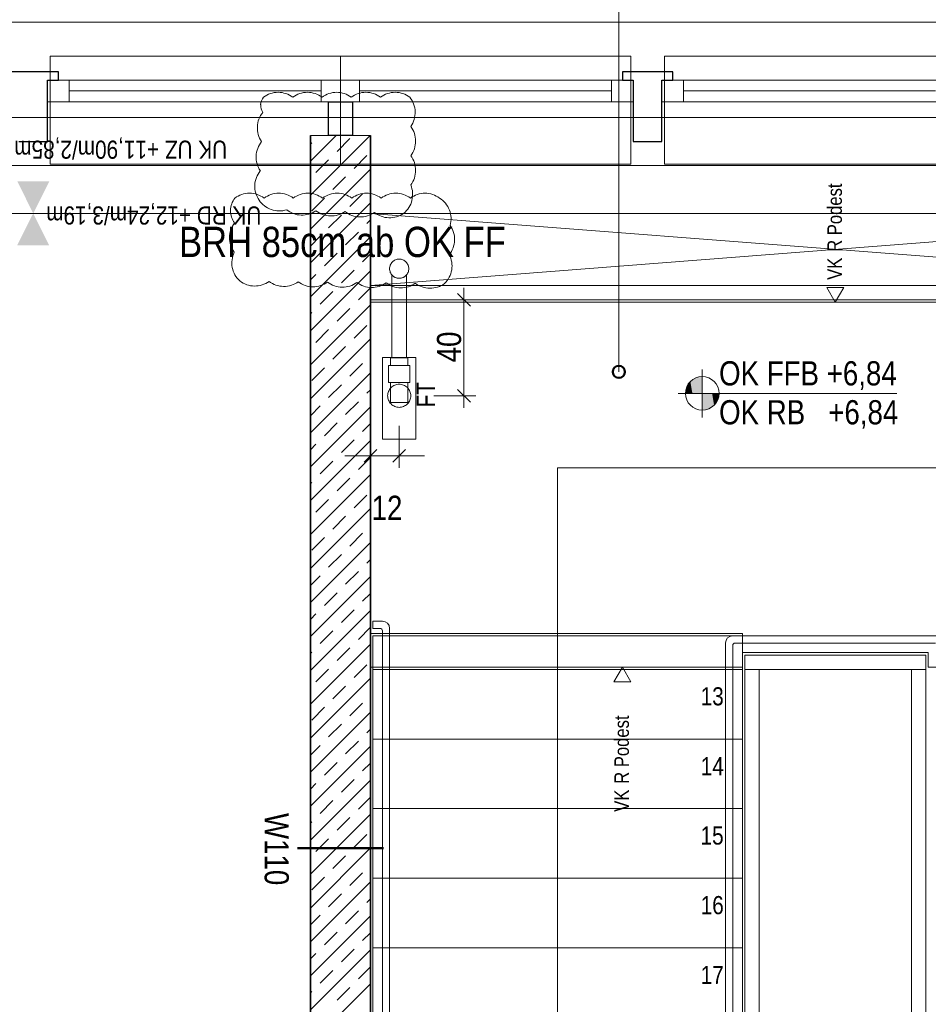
# Model space of a CAD drawing. Extents: x -620 to 300, y 62 to 1112.
# Tile 223 of 226: x -70 to 6, y 930 to 1012. Entities that reach past the tile are written whole.
import ezdxf
from ezdxf.lldxf.tags import DXFTag

# ---------------------------------------------------------------- set-up
doc = ezdxf.new("R2010")
doc.units = 0
doc.layers.get('0').update_dxf_attribs({"lineweight": 13})
for name, color, linetype, lineweight, true_color in [('30 -33 Aussenwände- 7 Fassade_ Elemente', 7, 'Continuous', 9, 0x00aacc), ('30 -34 Innenwände- 1 tragend', 7, 'Continuous', 13, 0xdd0806), ('30 -35 Decken- 1 Konstruktion-Träger- Stahlbeton', 7, 'Continuous', 13, 0x33aa00), ('30 -35 Decken- 2.1 Treppen Innen 2D', 7, 'Continuous', 9, 0x599559), ('40 -47 Nutzungspez. Anlagen -4 Feuerlöschanlagen', 7, 'Continuous', 9, 0xff7fff), ('70 -75 Raumstempel-2 Verweislinie', 3, 'Continuous', 9, 0x00ff00), ('70 -76 Bemaßung- 2 Allgemein', 9, 'Continuous', 5, 0x808080), ('70 -77 Revision- 2 Wolken', 7, 'Continuous', 18, 0x944cff)]:
    doc.layers.add(name, color=color, linetype=linetype, lineweight=lineweight, true_color=true_color)
for name, color, linetype, lineweight in [('30 -35 Decken -1 Treppe -Schnitt', 7, 'Continuous', 50), ('70 -71 Achsen- 1 Gebäudeachsen', 7, 'STRICHPUNKT2-A06CPVSFL0', 18), ('70 -72 Beschriftung- 5 Höhenkoten-A06CPVSCL0', 7, 'Continuous', 15), ('70 -75 Raumstempel- 3 Wandstempel', 7, 'Continuous', 50), ('Keine-1-A06CPVSDL0', 7, 'Continuous', 15), ('Keine-A06CPVSEL0', 7, 'Continuous', 9)]:
    doc.layers.add(name, color=color, linetype=linetype, lineweight=lineweight)
doc.styles.get("Standard").update_dxf_attribs({"font": 'ARIALN.TTF'})
tags = doc.linetypes.add('grob-A06CPVSAL0', pattern=[14, 3, -8, 3]).pattern_tags.tags
tags[8:9] = [DXFTag(74, 4), DXFTag(75, 0), DXFTag(340, '0'), DXFTag(46, 0.0), DXFTag(50, 0.0), DXFTag(44, 0.0), DXFTag(45, 0.0)]
tags[6:7] = [DXFTag(74, 4), DXFTag(75, 0), DXFTag(340, '0'), DXFTag(46, 0.0), DXFTag(50, 0.0), DXFTag(44, 0.0), DXFTag(45, 0.0)]
tags[4:5] = [DXFTag(74, 4), DXFTag(75, 0), DXFTag(340, '0'), DXFTag(46, 0.0), DXFTag(50, 0.0), DXFTag(44, 0.0), DXFTag(45, 0.0)]
tags = doc.linetypes.add('STRICHPUNKT2-A06CPVSFL0', pattern=[12.7, 6.35, -3.175, 0, -3.175]).pattern_tags.tags
tags[10:11] = [DXFTag(74, 4), DXFTag(75, 0), DXFTag(340, '0'), DXFTag(46, 0.0), DXFTag(50, 0.0), DXFTag(44, 0.0), DXFTag(45, 0.0)]
tags[8:9] = [DXFTag(74, 4), DXFTag(75, 0), DXFTag(340, '0'), DXFTag(46, 0.0), DXFTag(50, 0.0), DXFTag(44, 0.0), DXFTag(45, 0.0)]
tags[6:7] = [DXFTag(74, 4), DXFTag(75, 0), DXFTag(340, '0'), DXFTag(46, 0.0), DXFTag(50, 0.0), DXFTag(44, 0.0), DXFTag(45, 0.0)]
tags[4:5] = [DXFTag(74, 4), DXFTag(75, 0), DXFTag(340, '0'), DXFTag(46, 0.0), DXFTag(50, 0.0), DXFTag(44, 0.0), DXFTag(45, 0.0)]

# ---------------------------------------------------------------- blocks, each defined once
blk = doc.blocks.new('Referenz-A06CPVSGL0')
at = {"layer": '30 -33 Aussenwände- 7 Fassade_ Elemente', "color": 0, "linetype": 'Continuous', "ltscale": 0.13}
for p, q in [((38.021, 1011.393), (-124.179, 1011.393)), ((-67.479, 1006.553), (-43.079, 1006.553)), ((-67.479, 1004.753), (-67.479, 1006.553)), ((-43.079, 1006.553), (-18.679, 1006.553)), ((-43.079, 1004.753), (-43.079, 1006.553)), ((-18.679, 1006.553), (-18.679, 1004.753)), ((-16.279, 1006.553), (8.121, 1006.553)), ((-16.279, 1004.753), (-16.279, 1006.553)), ((-43.079, 1004.753), (-67.479, 1004.753)), ((-18.679, 1004.753), (-43.079, 1004.753)), ((8.121, 1004.753), (-16.279, 1004.753)), ((-121.079, 995.453), (34.921, 995.453))]:
    blk.add_line(p, q, dxfattribs=at)
at = {"layer": '30 -33 Aussenwände- 7 Fassade_ Elemente', "color": 0}
for p, q in [((-67.279, 1006.553), (-67.279, 1008.553)), ((-67.279, 1008.553), (-43.079, 1008.553)), ((-43.079, 1008.553), (-43.079, 1006.553)), ((-43.079, 1008.553), (-18.879, 1008.553)), ((-18.879, 1008.553), (-18.879, 1006.553)), ((-16.079, 1006.553), (-16.079, 1008.553)), ((-16.079, 1008.553), (8.121, 1008.553)), ((-67.279, 1006.553), (-65.679, 1006.553)), ((-67.279, 1004.753), (-67.279, 1006.553)), ((-65.679, 1006.553), (-44.679, 1006.553)), ((-65.679, 1004.753), (-65.679, 1006.553)), ((-44.679, 1006.553), (-44.679, 1004.753)), ((-43.079, 1006.553), (-44.679, 1006.553)), ((-43.079, 1004.753), (-43.079, 1006.553)), ((-43.079, 1006.553), (-41.479, 1006.553)), ((-41.479, 1006.553), (-20.479, 1006.553)), ((-41.479, 1004.753), (-41.479, 1006.553)), ((-20.479, 1006.553), (-20.479, 1004.753)), ((-18.879, 1006.553), (-20.479, 1006.553)), ((-18.879, 1004.753), (-18.879, 1006.553)), ((-16.079, 1006.553), (-14.479, 1006.553)), ((-16.079, 1004.753), (-16.079, 1006.553)), ((-14.479, 1006.553), (6.521, 1006.553)), ((-14.479, 1004.753), (-14.479, 1006.553)), ((-44.679, 1005.653), (-65.679, 1005.653)), ((-20.479, 1005.653), (-41.479, 1005.653)), ((6.521, 1005.653), (-14.479, 1005.653)), ((-67.279, 1004.753), (-67.279, 999.553)), ((-65.679, 1004.753), (-67.279, 1004.753)), ((-44.679, 1004.753), (-65.679, 1004.753)), ((-44.679, 1004.753), (-43.079, 1004.753)), ((-43.079, 999.553), (-43.079, 1004.753)), ((-41.479, 1004.753), (-43.079, 1004.753)), ((-20.479, 1004.753), (-41.479, 1004.753)), ((-20.479, 1004.753), (-18.879, 1004.753)), ((-18.879, 999.553), (-18.879, 1004.753)), ((-16.079, 1004.753), (-16.079, 999.553)), ((-14.479, 1004.753), (-16.079, 1004.753)), ((6.521, 1004.753), (-14.479, 1004.753)), ((-67.279, 999.553), (-43.079, 999.553)), ((-43.079, 999.553), (-18.879, 999.553)), ((-16.079, 999.553), (8.121, 999.553))]:
    blk.add_line(p, q, dxfattribs=at)
at = {"layer": '30 -33 Aussenwände- 7 Fassade_ Elemente', "color": 0, "linetype": 'Continuous', "lineweight": 25, "ltscale": 0.25}
for p, q in [((-66.579, 1007.253), (-70.779, 1007.253)), ((-66.579, 1007.253), (-70.779, 1007.253)), ((-66.579, 1006.553), (-66.579, 1007.253)), ((-66.579, 1006.553), (-66.579, 1007.253)), ((-19.579, 1007.253), (-19.579, 1006.553)), ((-15.379, 1007.253), (-19.579, 1007.253)), ((-15.379, 1006.553), (-15.379, 1007.253)), ((-67.479, 1001.453), (-67.479, 1006.553)), ((-67.479, 1006.553), (-66.579, 1006.553)), ((-67.479, 1001.453), (-67.479, 1006.553)), ((-67.479, 1006.553), (-66.579, 1006.553)), ((-19.579, 1006.553), (-18.679, 1006.553)), ((-18.679, 1006.553), (-18.679, 1001.453)), ((-16.279, 1001.453), (-16.279, 1006.553)), ((-16.279, 1006.553), (-15.379, 1006.553)), ((-44.079, 1004.753), (-42.079, 1004.753)), ((-44.079, 1001.953), (-44.079, 1004.753)), ((-42.079, 1004.753), (-42.079, 1001.953)), ((-42.079, 1001.953), (-44.079, 1001.953)), ((-69.879, 1001.453), (-67.479, 1001.453)), ((-69.879, 1001.453), (-67.479, 1001.453)), ((-18.679, 1001.453), (-16.279, 1001.453))]:
    blk.add_line(p, q, dxfattribs=at)
at = {"layer": '30 -33 Aussenwände- 7 Fassade_ Elemente', "color": 0, "linetype": 'Continuous', "lineweight": 18, "ltscale": 0.18}
for p, q in [((-67.479, 1006.553), (-65.679, 1006.553)), ((-67.479, 1004.753), (-67.479, 1006.553)), ((-65.679, 1006.553), (-65.679, 1004.753)), ((-44.679, 1006.553), (-43.079, 1006.553)), ((-44.679, 1004.753), (-44.679, 1006.553)), ((-43.079, 1006.553), (-41.479, 1006.553)), ((-43.079, 1004.753), (-43.079, 1006.553)), ((-41.479, 1006.553), (-41.479, 1004.753)), ((-20.479, 1006.553), (-18.679, 1006.553)), ((-20.479, 1004.753), (-20.479, 1006.553)), ((-18.679, 1006.553), (-18.679, 1004.753)), ((-16.279, 1006.553), (-14.479, 1006.553)), ((-16.279, 1004.753), (-16.279, 1006.553)), ((-14.479, 1006.553), (-14.479, 1004.753)), ((-65.679, 1005.653), (-44.679, 1005.653)), ((-41.479, 1005.653), (-20.479, 1005.653)), ((-14.479, 1005.653), (6.521, 1005.653)), ((-65.679, 1004.753), (-67.479, 1004.753)), ((-43.079, 1004.753), (-44.679, 1004.753)), ((-41.479, 1004.753), (-43.079, 1004.753)), ((-18.679, 1004.753), (-20.479, 1004.753)), ((-14.479, 1004.753), (-16.279, 1004.753))]:
    blk.add_line(p, q, dxfattribs=at)
at = {"layer": '30 -34 Innenwände- 1 tragend', "color": 0, "lineweight": 9}
for p, q in [((-45.579, 999.802), (-43.427, 1001.953)), ((-45.579, 996.973), (-40.598, 1001.953)), ((-45.579, 999.802), (-43.427, 1001.953)), ((-45.579, 996.973), (-40.598, 1001.953)), ((-43.35, 1000.616), (-42.289, 1001.677)), ((-43.35, 1000.616), (-42.289, 1001.677)), ((-45.579, 1001.216), (-45.471, 1001.323)), ((-45.579, 1001.216), (-45.471, 1001.323)), ((-41.936, 999.202), (-40.875, 1000.262)), ((-41.936, 999.202), (-40.875, 1000.262)), ((-45.118, 998.848), (-44.057, 999.909)), ((-45.118, 998.848), (-44.057, 999.909)), ((-45.579, 994.145), (-40.579, 999.145)), ((-45.579, 994.145), (-40.579, 999.145)), ((-43.704, 997.434), (-42.643, 998.495)), ((-43.704, 997.434), (-42.643, 998.495)), ((-42.289, 996.02), (-41.229, 997.081)), ((-42.289, 996.02), (-41.229, 997.081)), ((-45.579, 991.317), (-40.579, 996.317)), ((-45.579, 991.317), (-40.579, 996.317)), ((-45.471, 995.666), (-44.411, 996.727)), ((-45.471, 995.666), (-44.411, 996.727)), ((-44.057, 994.252), (-42.996, 995.313)), ((-44.057, 994.252), (-42.996, 995.313)), ((-40.875, 994.606), (-40.579, 994.902)), ((-40.875, 994.606), (-40.579, 994.902)), ((-45.579, 992.731), (-44.764, 993.545)), ((-45.579, 992.731), (-44.764, 993.545)), ((-45.579, 988.488), (-40.579, 993.488)), ((-45.579, 988.488), (-40.579, 993.488)), ((-42.643, 992.838), (-41.582, 993.899)), ((-42.643, 992.838), (-41.582, 993.899)), ((-44.411, 991.07), (-43.35, 992.131)), ((-44.411, 991.07), (-43.35, 992.131)), ((-41.229, 991.424), (-40.579, 992.074)), ((-41.229, 991.424), (-40.579, 992.074)), ((-45.579, 985.66), (-40.579, 990.66)), ((-45.579, 985.66), (-40.579, 990.66)), ((-45.579, 989.902), (-45.118, 990.363)), ((-45.579, 989.902), (-45.118, 990.363)), ((-42.996, 989.656), (-41.936, 990.717)), ((-42.996, 989.656), (-41.936, 990.717)), ((-44.764, 987.888), (-43.704, 988.949)), ((-44.764, 987.888), (-43.704, 988.949)), ((-41.582, 988.242), (-40.579, 989.245)), ((-41.582, 988.242), (-40.579, 989.245)), ((-45.579, 982.831), (-40.579, 987.831)), ((-45.579, 982.831), (-40.579, 987.831)), ((-45.579, 987.074), (-45.471, 987.181)), ((-45.579, 987.074), (-45.471, 987.181)), ((-43.35, 986.474), (-42.289, 987.535)), ((-43.35, 986.474), (-42.289, 987.535)), ((-41.936, 985.06), (-40.875, 986.12)), ((-41.936, 985.06), (-40.875, 986.12)), ((-45.118, 984.706), (-44.057, 985.767)), ((-45.118, 984.706), (-44.057, 985.767)), ((-45.579, 980.003), (-40.579, 985.003)), ((-45.579, 980.003), (-40.579, 985.003)), ((-43.704, 983.292), (-42.643, 984.353)), ((-43.704, 983.292), (-42.643, 984.353)), ((-42.289, 981.878), (-41.229, 982.938)), ((-42.289, 981.878), (-41.229, 982.938)), ((-45.579, 977.174), (-40.579, 982.174)), ((-45.579, 977.174), (-40.579, 982.174)), ((-45.471, 981.524), (-44.411, 982.585)), ((-45.471, 981.524), (-44.411, 982.585)), ((-44.057, 980.11), (-42.996, 981.171)), ((-44.057, 980.11), (-42.996, 981.171)), ((-40.875, 980.464), (-40.579, 980.76)), ((-40.875, 980.464), (-40.579, 980.76)), ((-42.643, 978.696), (-41.582, 979.756)), ((-42.643, 978.696), (-41.582, 979.756)), ((-45.579, 978.589), (-44.764, 979.403)), ((-45.579, 978.589), (-44.764, 979.403)), ((-45.579, 974.346), (-40.579, 979.346)), ((-45.579, 974.346), (-40.579, 979.346)), ((-44.411, 976.928), (-43.35, 977.989)), ((-44.411, 976.928), (-43.35, 977.989)), ((-41.229, 977.282), (-40.579, 977.932)), ((-41.229, 977.282), (-40.579, 977.932)), ((-45.579, 971.518), (-40.579, 976.518)), ((-45.579, 971.518), (-40.579, 976.518)), ((-42.996, 975.514), (-41.936, 976.574)), ((-42.996, 975.514), (-41.936, 976.574)), ((-45.579, 975.76), (-45.118, 976.221)), ((-45.579, 975.76), (-45.118, 976.221)), ((-44.764, 973.746), (-43.704, 974.807)), ((-44.764, 973.746), (-43.704, 974.807)), ((-41.582, 974.1), (-40.579, 975.103)), ((-41.582, 974.1), (-40.579, 975.103)), ((-45.579, 968.689), (-40.579, 973.689)), ((-45.579, 968.689), (-40.579, 973.689)), ((-45.579, 972.932), (-45.471, 973.039)), ((-45.579, 972.932), (-45.471, 973.039)), ((-43.35, 972.332), (-42.289, 973.392)), ((-43.35, 972.332), (-42.289, 973.392)), ((-45.118, 970.564), (-44.057, 971.625)), ((-45.118, 970.564), (-44.057, 971.625)), ((-41.936, 970.918), (-40.875, 971.978)), ((-41.936, 970.918), (-40.875, 971.978)), ((-45.579, 965.861), (-40.579, 970.861)), ((-45.579, 965.861), (-40.579, 970.861)), ((-43.704, 969.15), (-42.643, 970.21)), ((-43.704, 969.15), (-42.643, 970.21)), ((-45.471, 967.382), (-44.411, 968.443)), ((-45.471, 967.382), (-44.411, 968.443)), ((-42.289, 967.736), (-41.229, 968.796)), ((-42.289, 967.736), (-41.229, 968.796)), ((-45.579, 963.032), (-40.579, 968.032)), ((-45.579, 963.032), (-40.579, 968.032)), ((-44.057, 965.968), (-42.996, 967.028)), ((-44.057, 965.968), (-42.996, 967.028)), ((-40.875, 966.321), (-40.579, 966.618)), ((-40.875, 966.321), (-40.579, 966.618)), ((-42.643, 964.554), (-41.582, 965.614)), ((-42.643, 964.554), (-41.582, 965.614)), ((-45.579, 964.446), (-44.764, 965.261)), ((-45.579, 964.446), (-44.764, 965.261)), ((-45.579, 960.204), (-40.579, 965.204)), ((-45.579, 960.204), (-40.579, 965.204)), ((-44.411, 962.786), (-43.35, 963.846)), ((-44.411, 962.786), (-43.35, 963.846)), ((-41.229, 963.139), (-40.579, 963.79)), ((-41.229, 963.139), (-40.579, 963.79)), ((-45.579, 957.375), (-40.579, 962.375)), ((-45.579, 957.375), (-40.579, 962.375)), ((-42.996, 961.372), (-41.936, 962.432)), ((-42.996, 961.372), (-41.936, 962.432)), ((-45.579, 961.618), (-45.118, 962.079)), ((-45.579, 961.618), (-45.118, 962.079)), ((-44.764, 959.604), (-43.704, 960.665)), ((-44.764, 959.604), (-43.704, 960.665)), ((-41.582, 959.957), (-40.579, 960.961)), ((-41.582, 959.957), (-40.579, 960.961)), ((-45.579, 954.547), (-40.579, 959.547)), ((-45.579, 954.547), (-40.579, 959.547)), ((-43.35, 958.19), (-42.289, 959.25)), ((-43.35, 958.19), (-42.289, 959.25)), ((-45.579, 958.79), (-45.471, 958.897)), ((-45.579, 958.79), (-45.471, 958.897)), ((-45.118, 956.422), (-44.057, 957.483)), ((-45.118, 956.422), (-44.057, 957.483)), ((-41.936, 956.775), (-40.875, 957.836)), ((-41.936, 956.775), (-40.875, 957.836)), ((-45.579, 951.719), (-40.579, 956.719)), ((-45.579, 951.719), (-40.579, 956.719)), ((-43.704, 955.008), (-42.643, 956.068)), ((-43.704, 955.008), (-42.643, 956.068)), ((-45.471, 953.24), (-44.411, 954.301)), ((-45.471, 953.24), (-44.411, 954.301)), ((-42.289, 953.593), (-41.229, 954.654)), ((-42.289, 953.593), (-41.229, 954.654)), ((-45.579, 948.89), (-40.579, 953.89)), ((-45.579, 948.89), (-40.579, 953.89)), ((-44.057, 951.826), (-42.996, 952.886)), ((-44.057, 951.826), (-42.996, 952.886)), ((-40.875, 952.179), (-40.579, 952.476)), ((-40.875, 952.179), (-40.579, 952.476)), ((-45.579, 950.304), (-44.764, 951.119)), ((-45.579, 950.304), (-44.764, 951.119)), ((-45.579, 946.062), (-40.579, 951.062)), ((-45.579, 946.062), (-40.579, 951.062)), ((-42.643, 950.411), (-41.582, 951.472)), ((-42.643, 950.411), (-41.582, 951.472)), ((-44.411, 948.644), (-43.35, 949.704)), ((-44.411, 948.644), (-43.35, 949.704)), ((-41.229, 948.997), (-40.579, 949.647)), ((-41.229, 948.997), (-40.579, 949.647)), ((-45.579, 943.233), (-40.579, 948.233)), ((-45.579, 943.233), (-40.579, 948.233)), ((-45.579, 947.476), (-45.118, 947.937)), ((-45.579, 947.476), (-45.118, 947.937)), ((-42.996, 947.229), (-41.936, 948.29)), ((-42.996, 947.229), (-41.936, 948.29)), ((-41.582, 945.815), (-40.579, 946.819)), ((-41.582, 945.815), (-40.579, 946.819)), ((-44.764, 945.462), (-43.704, 946.522)), ((-44.764, 945.462), (-43.704, 946.522)), ((-45.579, 940.405), (-40.579, 945.405)), ((-45.579, 940.405), (-40.579, 945.405)), ((-43.35, 944.048), (-42.289, 945.108)), ((-43.35, 944.048), (-42.289, 945.108)), ((-45.579, 944.647), (-45.471, 944.755)), ((-45.579, 944.647), (-45.471, 944.755)), ((-41.936, 942.633), (-40.875, 943.694)), ((-41.936, 942.633), (-40.875, 943.694)), ((-45.118, 942.28), (-44.057, 943.34)), ((-45.118, 942.28), (-44.057, 943.34)), ((-45.579, 937.576), (-40.579, 942.576)), ((-45.579, 937.576), (-40.579, 942.576)), ((-43.704, 940.866), (-42.643, 941.926)), ((-43.704, 940.866), (-42.643, 941.926)), ((-45.471, 939.098), (-44.411, 940.158)), ((-45.471, 939.098), (-44.411, 940.158)), ((-42.289, 939.451), (-41.229, 940.512)), ((-42.289, 939.451), (-41.229, 940.512)), ((-45.579, 934.748), (-40.579, 939.748)), ((-45.579, 934.748), (-40.579, 939.748)), ((-44.057, 937.684), (-42.996, 938.744)), ((-44.057, 937.684), (-42.996, 938.744)), ((-40.875, 938.037), (-40.579, 938.334)), ((-40.875, 938.037), (-40.579, 938.334)), ((-45.579, 936.162), (-44.764, 936.976)), ((-45.579, 936.162), (-44.764, 936.976)), ((-45.579, 931.92), (-40.579, 936.92)), ((-45.579, 931.92), (-40.579, 936.92)), ((-42.643, 936.269), (-41.582, 937.33)), ((-42.643, 936.269), (-41.582, 937.33)), ((-44.411, 934.502), (-43.35, 935.562)), ((-44.411, 934.502), (-43.35, 935.562)), ((-41.229, 934.855), (-40.579, 935.505)), ((-41.229, 934.855), (-40.579, 935.505)), ((-45.579, 929.091), (-40.579, 934.091)), ((-45.579, 929.091), (-40.579, 934.091)), ((-45.579, 933.334), (-45.118, 933.794)), ((-45.579, 933.334), (-45.118, 933.794)), ((-42.996, 933.087), (-41.936, 934.148)), ((-42.996, 933.087), (-41.936, 934.148)), ((-44.764, 931.32), (-43.704, 932.38)), ((-44.764, 931.32), (-43.704, 932.38)), ((-41.582, 931.673), (-40.579, 932.677)), ((-41.582, 931.673), (-40.579, 932.677)), ((-45.579, 926.263), (-40.579, 931.263)), ((-45.579, 926.263), (-40.579, 931.263)), ((-45.579, 930.505), (-45.471, 930.612)), ((-45.579, 930.505), (-45.471, 930.612)), ((-43.35, 929.905), (-42.289, 930.966)), ((-43.35, 929.905), (-42.289, 930.966))]:
    blk.add_line(p, q, dxfattribs=at)
at = {"layer": '30 -34 Innenwände- 1 tragend', "color": 0, "lineweight": 35}
for p, q in [((-45.579, 831.953), (-45.579, 1001.953)), ((-40.579, 836.953), (-40.579, 1001.953))]:
    blk.add_line(p, q, dxfattribs=at)
at = {"layer": '30 -34 Innenwände- 1 tragend', "color": 0, "linetype": 'Continuous', "lineweight": -2, "ltscale": 0.13}
for p, q in [((-40.579, 1001.953), (-45.579, 1001.953)), ((-45.579, 831.953), (-45.579, 1001.953)), ((-40.579, 836.953), (-40.579, 1001.953))]:
    blk.add_line(p, q, dxfattribs=at)
at = {"layer": '30 -35 Decken -1 Treppe -Schnitt', "color": 0, "lineweight": 9}
for p, q in [((-40.579, 988.253), (-40.579, 989.453)), ((-40.579, 989.453), (36.921, 989.453)), ((36.921, 988.253), (-40.579, 988.253))]:
    blk.add_line(p, q, dxfattribs=at)
at = {"layer": '30 -35 Decken- 1 Konstruktion-Träger- Stahlbeton', "color": 0, "linetype": 'grob-A06CPVSAL0', "lineweight": -2, "ltscale": 0.13}
for p, q in [((76.533, 1003.453), (-121.579, 1003.453)), ((76.533, 995.453), (-121.579, 995.453))]:
    blk.add_line(p, q, dxfattribs=at)
at = {"layer": '30 -35 Decken- 2.1 Treppen Innen 2D', "color": 0, "linetype": 'grob-A06CPVSAL0', "ltscale": 0.13}
for p, q in [((-2.541, 989.288), (-1.829, 988.053)), ((-1.116, 989.288), (-2.541, 989.288)), ((-1.829, 988.053), (-1.116, 989.288)), ((36.921, 988.053), (-40.579, 988.053)), ((-40.579, 988.053), (-40.579, 957.653)), ((-9.579, 958.853), (5.921, 958.853)), ((-9.579, 957.653), (-9.579, 958.853)), ((5.921, 958.853), (5.921, 957.653)), ((-40.579, 957.653), (-9.579, 957.653)), ((5.921, 957.653), (36.921, 957.653))]:
    blk.add_line(p, q, dxfattribs=at)
at = {"layer": '30 -35 Decken- 2.1 Treppen Innen 2D', "color": 0}
for p, q in [((36.921, 988.053), (-40.579, 988.053)), ((-40.579, 988.053), (-40.579, 960.453)), ((21.321, 974.253), (-24.979, 974.253)), ((-24.979, 974.253), (-24.979, 884.753)), ((-39.579, 961.473), (-40.379, 961.473)), ((-40.379, 961.473), (-40.379, 960.873)), ((-40.379, 960.873), (-39.779, 960.873)), ((-39.579, 960.673), (-39.579, 881.753)), ((-38.979, 881.553), (-38.979, 960.873)), ((-40.579, 960.453), (-9.579, 960.453)), ((-40.379, 957.453), (-40.379, 960.253)), ((-40.379, 960.253), (-9.579, 960.253)), ((-10.379, 960.253), (6.721, 960.253)), ((-9.579, 960.453), (-9.579, 958.853)), ((-9.579, 960.253), (-9.579, 957.453)), ((-10.979, 882.753), (-10.979, 959.653)), ((-10.379, 959.453), (-10.379, 882.953)), ((6.521, 959.653), (-10.179, 959.653)), ((-9.579, 958.853), (5.921, 958.853)), ((-9.379, 957.453), (-9.379, 958.653)), ((-9.379, 958.653), (5.721, 958.653)), ((5.721, 958.653), (5.721, 957.453)), ((-40.379, 951.653), (-40.379, 957.453)), ((-40.379, 957.453), (-9.579, 957.453)), ((-9.579, 957.453), (-40.379, 957.453)), ((-9.579, 957.453), (-9.579, 951.653)), ((-9.379, 884.953), (-9.379, 957.453)), ((-9.379, 957.453), (-8.179, 957.453)), ((5.721, 957.453), (-9.379, 957.453)), ((-8.179, 957.453), (-8.179, 884.953)), ((4.521, 957.453), (4.521, 923.278)), ((5.721, 957.453), (4.521, 957.453)), ((5.721, 923.053), (5.721, 957.453)), ((-40.379, 945.853), (-40.379, 951.653)), ((-40.379, 951.653), (-9.579, 951.653)), ((-9.579, 951.653), (-40.379, 951.653)), ((-9.579, 951.653), (-9.579, 945.853)), ((-40.379, 940.053), (-40.379, 945.853)), ((-40.379, 945.853), (-9.579, 945.853)), ((-9.579, 945.853), (-40.379, 945.853)), ((-9.579, 945.853), (-9.579, 940.053)), ((-40.379, 934.253), (-40.379, 940.053)), ((-40.379, 940.053), (-9.579, 940.053)), ((-9.579, 940.053), (-40.379, 940.053)), ((-9.579, 940.053), (-9.579, 934.253)), ((-40.379, 928.453), (-40.379, 934.253)), ((-40.379, 934.253), (-9.579, 934.253)), ((-9.579, 934.253), (-40.379, 934.253)), ((-9.579, 934.253), (-9.579, 928.453))]:
    blk.add_line(p, q, dxfattribs=at)
at = {"layer": '30 -35 Decken- 2.1 Treppen Innen 2D', "color": 0, "linetype": 'Continuous', "ltscale": 0.13}
for p, q in [((-19.579, 957.653), (-20.291, 956.419)), ((-18.866, 956.419), (-19.579, 957.653)), ((-20.291, 956.419), (-18.866, 956.419))]:
    blk.add_line(p, q, dxfattribs=at)
at = {"layer": '30 -35 Decken- 2.1 Treppen Innen 2D', "color": 0}
for centre, major_axis in [((-39.779, 960.673), (0.2, 0)), ((-39.579, 960.873), (0.6, 0)), ((-10.379, 959.653), (0, 0.6)), ((-10.179, 959.453), (0, 0.2))]:
    blk.add_ellipse(centre, major_axis=major_axis, ratio=1, start_param=0, end_param=1.570796, dxfattribs=at)
at = {"layer": '40 -47 Nutzungspez. Anlagen -4 Feuerlöschanlagen', "color": 0, "linetype": 'Continuous', "ltscale": 0.13}
for p, q in [((-38.963, 990.999), (-38.944, 991.076)), ((-38.944, 991.076), (-38.918, 991.15)), ((-38.918, 991.15), (-38.884, 991.221)), ((-38.884, 991.221), (-38.844, 991.288)), ((-38.844, 991.288), (-38.797, 991.351)), ((-38.797, 991.351), (-38.744, 991.409)), ((-38.744, 991.409), (-38.686, 991.462)), ((-38.686, 991.462), (-38.623, 991.509)), ((-38.623, 991.509), (-38.556, 991.549)), ((-38.556, 991.549), (-38.485, 991.583)), ((-38.485, 991.583), (-38.411, 991.609)), ((-38.411, 991.609), (-38.335, 991.628)), ((-38.335, 991.628), (-38.257, 991.64)), ((-38.257, 991.64), (-38.179, 991.643)), ((-38.179, 991.643), (-38.1, 991.64)), ((-38.1, 991.64), (-38.022, 991.628)), ((-38.022, 991.628), (-37.946, 991.609)), ((-37.946, 991.609), (-37.872, 991.583)), ((-37.872, 991.583), (-37.801, 991.549)), ((-37.801, 991.549), (-37.734, 991.509)), ((-37.734, 991.509), (-37.671, 991.462)), ((-37.671, 991.462), (-37.613, 991.409)), ((-37.613, 991.409), (-37.56, 991.351)), ((-37.56, 991.351), (-37.513, 991.288)), ((-37.513, 991.288), (-37.473, 991.221)), ((-37.473, 991.221), (-37.439, 991.15)), ((-37.439, 991.15), (-37.413, 991.076)), ((-37.413, 991.076), (-37.394, 990.999)), ((-38.979, 990.843), (-38.975, 990.922)), ((-38.975, 990.765), (-38.979, 990.843)), ((-38.975, 990.922), (-38.963, 990.999)), ((-38.963, 990.687), (-38.975, 990.765)), ((-38.944, 990.611), (-38.963, 990.687)), ((-38.918, 990.537), (-38.944, 990.611)), ((-38.884, 990.466), (-38.918, 990.537)), ((-38.844, 990.399), (-38.884, 990.466)), ((-38.797, 990.336), (-38.844, 990.399)), ((-38.744, 990.278), (-38.797, 990.336)), ((-38.786, 990.323), (-38.786, 983.407)), ((-38.686, 990.225), (-38.744, 990.278)), ((-38.623, 990.178), (-38.686, 990.225)), ((-37.671, 990.225), (-37.734, 990.178)), ((-37.613, 990.278), (-37.671, 990.225)), ((-37.56, 990.336), (-37.613, 990.278)), ((-37.571, 983.407), (-37.571, 990.323)), ((-37.513, 990.399), (-37.56, 990.336)), ((-37.473, 990.466), (-37.513, 990.399)), ((-37.439, 990.537), (-37.473, 990.466)), ((-37.413, 990.611), (-37.439, 990.537)), ((-37.394, 990.687), (-37.413, 990.611)), ((-37.394, 990.999), (-37.382, 990.922)), ((-37.382, 990.765), (-37.394, 990.687)), ((-37.382, 990.922), (-37.379, 990.843)), ((-37.379, 990.843), (-37.382, 990.765)), ((-38.556, 990.138), (-38.623, 990.178)), ((-38.485, 990.104), (-38.556, 990.138)), ((-38.411, 990.078), (-38.485, 990.104)), ((-38.335, 990.059), (-38.411, 990.078)), ((-38.257, 990.047), (-38.335, 990.059)), ((-38.179, 990.043), (-38.257, 990.047)), ((-38.1, 990.047), (-38.179, 990.043)), ((-38.022, 990.059), (-38.1, 990.047)), ((-37.946, 990.078), (-38.022, 990.059)), ((-37.872, 990.104), (-37.946, 990.078)), ((-37.801, 990.138), (-37.872, 990.104)), ((-37.734, 990.178), (-37.801, 990.138)), ((-38.897, 982.763), (-38.897, 983.407)), ((-38.897, 983.407), (-37.46, 983.407)), ((-38.786, 983.407), (-37.571, 983.407)), ((-37.46, 983.407), (-37.46, 982.763)), ((-39.068, 981.36), (-39.068, 982.763)), ((-39.068, 982.763), (-37.289, 982.763)), ((-37.46, 982.763), (-38.897, 982.763)), ((-37.289, 982.763), (-37.289, 981.36)), ((-37.289, 981.36), (-39.068, 981.36)), ((-38.897, 979.685), (-38.897, 981.36)), ((-38.897, 981.36), (-37.46, 981.36)), ((-38.547, 981.142), (-38.458, 981.174)), ((-38.458, 981.174), (-38.366, 981.197)), ((-38.366, 981.197), (-38.273, 981.211)), ((-38.273, 981.211), (-38.179, 981.216)), ((-38.179, 981.216), (-38.084, 981.211)), ((-38.084, 981.211), (-37.991, 981.197)), ((-37.991, 981.197), (-37.899, 981.174)), ((-37.899, 981.174), (-37.81, 981.142)), ((-37.46, 981.36), (-37.46, 979.685)), ((-39.141, 980.253), (-39.136, 980.348)), ((-39.136, 980.348), (-39.122, 980.441)), ((-39.122, 980.441), (-39.099, 980.533)), ((-39.099, 980.533), (-39.068, 980.622)), ((-39.068, 980.622), (-39.027, 980.707)), ((-39.027, 980.707), (-38.979, 980.788)), ((-38.979, 980.788), (-38.922, 980.864)), ((-38.922, 980.864), (-38.859, 980.934)), ((-38.859, 980.934), (-38.789, 980.997)), ((-38.789, 980.997), (-38.713, 981.054)), ((-38.713, 981.054), (-38.632, 981.102)), ((-38.632, 981.102), (-38.547, 981.142)), ((-37.81, 981.142), (-37.725, 981.102)), ((-37.725, 981.102), (-37.644, 981.054)), ((-37.644, 981.054), (-37.568, 980.997)), ((-37.568, 980.997), (-37.498, 980.934)), ((-37.498, 980.934), (-37.435, 980.864)), ((-37.435, 980.864), (-37.378, 980.788)), ((-37.378, 980.788), (-37.33, 980.707)), ((-37.33, 980.707), (-37.289, 980.622)), ((-37.289, 980.622), (-37.258, 980.533)), ((-37.258, 980.533), (-37.235, 980.441)), ((-37.235, 980.441), (-37.221, 980.348)), ((-37.221, 980.348), (-37.216, 980.253)), ((-39.136, 980.159), (-39.141, 980.253)), ((-39.122, 980.066), (-39.136, 980.159)), ((-39.099, 979.974), (-39.122, 980.066)), ((-39.068, 979.885), (-39.099, 979.974)), ((-39.027, 979.8), (-39.068, 979.885)), ((-38.979, 979.719), (-39.027, 979.8)), ((-38.922, 979.643), (-38.979, 979.719)), ((-38.859, 979.573), (-38.922, 979.643)), ((-37.46, 979.685), (-38.897, 979.685)), ((-38.789, 979.51), (-38.859, 979.573)), ((-37.498, 979.573), (-37.568, 979.51)), ((-37.435, 979.643), (-37.498, 979.573)), ((-37.378, 979.719), (-37.435, 979.643)), ((-37.33, 979.8), (-37.378, 979.719)), ((-37.289, 979.885), (-37.33, 979.8)), ((-37.258, 979.974), (-37.289, 979.885)), ((-37.235, 980.066), (-37.258, 979.974)), ((-37.221, 980.159), (-37.235, 980.066)), ((-37.216, 980.253), (-37.221, 980.159)), ((-38.713, 979.453), (-38.789, 979.51)), ((-38.632, 979.405), (-38.713, 979.453)), ((-38.547, 979.364), (-38.632, 979.405)), ((-38.458, 979.333), (-38.547, 979.364)), ((-38.366, 979.31), (-38.458, 979.333)), ((-38.273, 979.296), (-38.366, 979.31)), ((-38.179, 979.291), (-38.273, 979.296)), ((-38.084, 979.296), (-38.179, 979.291)), ((-37.991, 979.31), (-38.084, 979.296)), ((-37.899, 979.333), (-37.991, 979.31)), ((-37.81, 979.364), (-37.899, 979.333)), ((-37.725, 979.405), (-37.81, 979.364)), ((-37.644, 979.453), (-37.725, 979.405)), ((-37.568, 979.51), (-37.644, 979.453))]:
    blk.add_line(p, q, dxfattribs=at)
blk.add_ellipse((-38.179, 990.841), major_axis=(-0.607, -0.518), ratio=1, start_param=0, end_param=1.728588, dxfattribs=at)
at = {"layer": '70 -71 Achsen- 1 Gebäudeachsen', "color": 0, "linetype": 'STRICHPUNKT2-A06CPVSFL0', "ltscale": 0.18}
blk.add_line((-538.631, 999.453), (76.533, 999.453), dxfattribs=at)
at = {"layer": '70 -72 Beschriftung- 5 Höhenkoten-A06CPVSCL0', "color": 0, "linetype": 'Continuous', "ltscale": 0.15}
for p, q in [((-12.92, 978.453), (-12.92, 982.453)), ((-12.92, 980.453), (-12.92, 981.853)), ((-12.92, 981.853), (-12.92, 980.453)), ((-14.92, 980.453), (3.304, 980.453)), ((-14.32, 980.453), (-12.92, 980.453)), ((-12.92, 980.453), (-14.32, 980.453)), ((-11.52, 980.453), (-12.92, 980.453)), ((-12.92, 980.453), (-12.92, 979.053)), ((-12.92, 980.453), (-11.52, 980.453)), ((-12.92, 979.053), (-12.92, 980.453))]:
    blk.add_line(p, q, dxfattribs=at)
for major_axis in [(0, 1.4), (1.4, 0), (-1.4, 0), (0, -1.4)]:
    blk.add_ellipse((-12.92, 980.453), major_axis=major_axis, ratio=1, start_param=0, end_param=1.570796, dxfattribs=at)
at = {"layer": '70 -72 Beschriftung- 5 Höhenkoten-A06CPVSCL0', "color": 0, "lineweight": 0}
for points in [[(-14.053, 980.453), (-14.168, 981.089), (-14.053, 981.276)], [(-13.91, 980.453), (-14.053, 981.276), (-13.91, 981.443)], [(-14.053, 980.453), (-14.053, 981.276), (-13.91, 980.453)], [(-13.743, 980.453), (-13.91, 981.443), (-13.743, 981.586)], [(-13.91, 980.453), (-13.91, 981.443), (-13.743, 980.453)], [(-13.556, 980.453), (-13.743, 981.586), (-13.556, 981.701)], [(-13.743, 980.453), (-13.743, 981.586), (-13.556, 980.453)], [(-13.353, 980.453), (-13.556, 981.701), (-13.353, 981.785)], [(-13.556, 980.453), (-13.556, 981.701), (-13.353, 980.453)], [(-13.139, 980.453), (-13.353, 981.785), (-13.139, 981.836)], [(-13.353, 980.453), (-13.353, 981.785), (-13.139, 980.453)], [(-12.92, 980.453), (-13.139, 981.836), (-12.92, 981.853)], [(-13.139, 980.453), (-13.139, 981.836), (-12.92, 980.453)], [(-14.303, 980.453), (-14.32, 980.453), (-14.303, 980.672)], [(-14.252, 980.453), (-14.303, 980.672), (-14.252, 980.886)], [(-14.303, 980.453), (-14.303, 980.672), (-14.252, 980.453)], [(-14.168, 980.453), (-14.252, 980.886), (-14.168, 981.089)], [(-14.252, 980.453), (-14.252, 980.886), (-14.168, 980.453)], [(-14.168, 980.453), (-14.168, 981.089), (-14.053, 980.453)], [(-12.92, 979.053), (-12.92, 980.453), (-12.701, 979.071)], [(-12.701, 979.071), (-12.92, 980.453), (-12.701, 980.453)], [(-12.701, 979.071), (-12.701, 980.453), (-12.488, 979.122)], [(-12.488, 979.122), (-12.701, 980.453), (-12.488, 980.453)], [(-12.488, 979.122), (-12.488, 980.453), (-12.285, 979.206)], [(-12.285, 979.206), (-12.488, 980.453), (-12.285, 980.453)], [(-12.285, 979.206), (-12.285, 980.453), (-12.097, 979.321)], [(-12.097, 979.321), (-12.285, 980.453), (-12.097, 980.453)], [(-12.097, 979.321), (-12.097, 980.453), (-11.93, 979.463)], [(-11.93, 979.463), (-12.097, 980.453), (-11.93, 980.453)], [(-11.93, 979.463), (-11.93, 980.453), (-11.788, 979.631)], [(-11.788, 979.631), (-11.93, 980.453), (-11.788, 980.453)], [(-11.788, 979.631), (-11.788, 980.453), (-11.673, 979.818)], [(-11.673, 979.818), (-11.788, 980.453), (-11.673, 980.453)], [(-11.673, 979.818), (-11.673, 980.453), (-11.589, 980.021)], [(-11.589, 980.021), (-11.673, 980.453), (-11.589, 980.453)], [(-11.589, 980.021), (-11.589, 980.453), (-11.538, 980.234)], [(-11.538, 980.234), (-11.589, 980.453), (-11.538, 980.453)], [(-11.538, 980.234), (-11.538, 980.453), (-11.52, 980.453)]]:
    blk.add_solid(points, dxfattribs=at)
at = {"layer": '70 -75 Raumstempel-2 Verweislinie', "color": 0, "linetype": 'Continuous', "ltscale": 0.13}
blk.add_line((-19.872, 1074.155), (-19.872, 982.247), dxfattribs=at)
at = {"layer": '70 -75 Raumstempel-2 Verweislinie', "color": 0, "linetype": 'ByBlock', "lineweight": 50, "ltscale": 0.5}
blk.add_circle((-19.872, 982.247), 0.5, dxfattribs=at)
at = {"layer": '70 -76 Bemaßung- 2 Allgemein', "color": 0, "linetype": 'Continuous', "lineweight": 20, "ltscale": 0.2}
for p, q in [((-33.309, 988.784), (-32.248, 987.723)), ((-32.248, 979.723), (-33.309, 980.784)), ((-40.048, 975.784), (-41.109, 974.723)), ((-38.709, 974.723), (-37.648, 975.784))]:
    blk.add_line(p, q, dxfattribs=at)
at = {"layer": '70 -76 Bemaßung- 2 Allgemein', "color": 0, "linetype": 'Continuous', "ltscale": 0.13}
for p, q in [((-32.779, 989.253), (-32.779, 987.193)), ((-35.279, 988.253), (-31.779, 988.253)), ((-32.779, 981.314), (-32.779, 987.193)), ((-32.779, 979.253), (-32.779, 981.314)), ((-35.279, 980.253), (-31.779, 980.253)), ((-40.579, 977.753), (-40.579, 974.253)), ((-38.179, 977.753), (-38.179, 974.253)), ((-41.639, 975.253), (-42.699, 975.253)), ((-39.579, 975.253), (-41.639, 975.253)), ((-38.179, 975.253), (-40.579, 975.253)), ((-39.179, 975.253), (-37.118, 975.253)), ((-37.118, 975.253), (-36.058, 975.253))]:
    blk.add_line(p, q, dxfattribs=at)
at = {"layer": '70 -76 Bemaßung- 2 Allgemein', "color": 0, "lineweight": 0}
for points in [[(-70.011, 998.124), (-68.679, 995.453), (-67.34, 998.122)], [(-67.347, 992.783), (-68.679, 995.453), (-70.017, 992.785)]]:
    blk.add_solid(points, dxfattribs=at)
at = {"layer": '70 -77 Revision- 2 Wolken', "color": 0, "linetype": 'Continuous', "ltscale": 0.18}
for centre, major_axis in [((-48.67, 1004.463), (-0.816, 0.669)), ((-48.267, 1003.507), (0, 2.032)), ((-48.267, 1003.507), (1.219, 1.626)), ((-45.829, 1003.507), (0, 2.032)), ((-45.829, 1003.507), (1.219, 1.626)), ((-43.39, 1003.507), (0, 2.032)), ((-43.39, 1003.507), (1.219, 1.626)), ((-40.952, 1003.507), (0, 2.032)), ((-40.952, 1003.507), (1.219, 1.626)), ((-38.513, 1003.507), (0, 2.032)), ((-38.513, 1003.507), (1.219, 1.626)), ((-38.878, 1003.859), (2.031, 0.068)), ((-48.67, 1004.463), (-1.054, 0.046)), ((-47.97, 1002.579), (-1.571, 1.288)), ((-38.878, 1003.859), (1.665, -1.164)), ((-47.97, 1002.579), (-2.03, 0.088)), ((-38.839, 1001.476), (2.032, -0.001)), ((-48.075, 1000.143), (-1.571, 1.288)), ((-38.839, 1001.476), (1.625, -1.22)), ((-48.075, 1000.143), (-2.03, 0.088)), ((-38.839, 999.038), (2.032, -0.001)), ((-48.181, 997.707), (-1.571, 1.288)), ((-38.839, 999.038), (1.625, -1.22)), ((-48.181, 997.707), (-2.03, 0.088)), ((-39.088, 997.032), (1.971, -0.495)), ((-50.659, 995.098), (0, 2.032)), ((-50.659, 995.098), (1.219, 1.626)), ((-48.221, 995.098), (0, 2.032)), ((-48.221, 995.098), (1.219, 1.626)), ((-45.783, 995.098), (0, 2.032)), ((-45.783, 995.098), (1.219, 1.626)), ((-43.344, 995.098), (0, 2.032)), ((-43.344, 995.098), (1.219, 1.626)), ((-40.906, 995.098), (0, 2.032)), ((-40.906, 995.098), (1.219, 1.626)), ((-38.467, 995.098), (0, 2.032)), ((-38.467, 995.098), (1.219, 1.626)), ((-36.029, 995.098), (0, 2.032)), ((-36.029, 995.098), (1.219, 1.626)), ((-50.507, 995.673), (-1.371, 1.051)), ((-48.168, 997.688), (-1.69, -1.129)), ((-39.088, 997.032), (1.28, -1.579)), ((-35.888, 995.001), (1.896, 0.731)), ((-50.507, 995.673), (-1.727, 0.018)), ((-48.168, 997.688), (-0.674, -1.917)), ((-46.289, 997.338), (-1.268, -1.588)), ((-46.289, 997.338), (-0.062, -2.031)), ((-43.852, 997.264), (-1.268, -1.588)), ((-43.852, 997.264), (-0.062, -2.031)), ((-41.415, 997.189), (-1.268, -1.588)), ((-41.415, 997.189), (-0.062, -2.031)), ((-38.977, 997.115), (-1.268, -1.588)), ((-38.977, 997.115), (-0.062, -2.031)), ((-35.888, 995.001), (1.955, -0.553)), ((-50.287, 993.414), (-1.613, 1.236)), ((-35.596, 993.281), (2.031, -0.064)), ((-50.287, 993.414), (-2.032, 0.021)), ((-35.596, 993.281), (1.586, -1.27)), ((-50.098, 991.324), (-1.828, 0.888)), ((-35.808, 991.064), (2.006, -0.321)), ((-50.098, 991.324), (-1.995, -0.386)), ((-35.808, 991.064), (1.413, -1.461)), ((-50.223, 991.428), (-1.24, -1.61)), ((-50.223, 991.428), (-0.026, -2.032)), ((-47.785, 991.398), (-1.24, -1.61)), ((-47.785, 991.398), (-0.026, -2.032)), ((-45.346, 991.367), (-1.24, -1.61)), ((-45.346, 991.367), (-0.026, -2.032)), ((-42.908, 991.336), (-1.24, -1.61)), ((-42.908, 991.336), (-0.026, -2.032)), ((-40.47, 991.305), (-1.24, -1.61)), ((-40.47, 991.305), (-0.026, -2.032)), ((-38.032, 991.275), (-1.24, -1.61)), ((-38.032, 991.275), (-0.026, -2.032)), ((-35.594, 991.244), (-1.24, -1.61)), ((-35.594, 991.244), (-0.026, -2.032))]:
    blk.add_ellipse(centre, major_axis=major_axis, ratio=1, start_param=0, end_param=0.643501, dxfattribs=at)
at = {"layer": 'Keine-1-A06CPVSDL0', "color": 0, "linetype": 'grob-A06CPVSAL0', "lineweight": 9, "ltscale": 0.13}
for p, q in [((-36.779, 983.434), (-39.579, 983.434)), ((-39.579, 983.434), (-39.579, 976.629)), ((-36.779, 976.629), (-36.779, 983.434)), ((-39.579, 976.629), (-36.779, 976.629))]:
    blk.add_line(p, q, dxfattribs=at)
at = {"layer": 'Keine-A06CPVSEL0', "color": 0, "linetype": 'grob-A06CPVSAL0', "ltscale": 0.13}
for p, q in [((-40.579, 989.453), (36.921, 995.453)), ((36.921, 989.453), (-40.579, 995.453))]:
    blk.add_line(p, q, dxfattribs=at)
at = {"layer": 'Keine-A06CPVSEL0', "color": 0, "lineweight": 50}
blk.add_line((-46.663, 942.553), (-39.494, 942.553), dxfattribs=at)
at = {"layer": '30 -33 Aussenwände- 7 Fassade_ Elemente', "color": 0, "linetype": 'Continuous', "ltscale": 0.13, "insert": (-56.528, 994.334), "char_height": 2.51722, "attachment_point": 1}
blk.add_mtext('{\\fArial Narrow;BRH 85cm ab OK FF}', dxfattribs=at)
blk.add_mtext('{\\fArial Narrow;BRH 85cm ab OK FF}', dxfattribs=at)
at = {"layer": '30 -35 Decken- 2.1 Treppen Innen 2D', "color": 0, "linetype": 'Continuous', "ltscale": 0.13, "attachment_point": 1}
for s, insert, char_height, rotation in [('{\\fArial Narrow;Podest}', (-2.493, 993.631), 1.20826, 90), ('{\\fArial Narrow;R}', (-2.493, 992.247), 1.20826, 90), ('{\\fArial Narrow;VK}', (-2.493, 989.915), 1.20826, 90), ('{\\fArial Narrow;13}', (-13.052, 955.971), 1.51033, 0.001), ('{\\fArial Narrow;Podest}', (-20.244, 949.308), 1.20826, 90), ('{\\fArial Narrow;14}', (-13.045, 950.147), 1.51033, 0.001), ('{\\fArial Narrow;R}', (-20.244, 947.924), 1.20826, 90), ('{\\fArial Narrow;VK}', (-20.244, 945.593), 1.20826, 90), ('{\\fArial Narrow;15}', (-13.061, 944.371), 1.51033, 0.001), ('{\\fArial Narrow;16}', (-13.052, 938.571), 1.51033, 0.001), ('{\\fArial Narrow;17}', (-13.052, 932.747), 1.51033, 0.001)]:
    blk.add_mtext(s, dxfattribs=dict(at, insert=insert, char_height=char_height, rotation=rotation))
at = {"layer": '40 -47 Nutzungspez. Anlagen -4 Feuerlöschanlagen', "color": 0, "linetype": 'Continuous', "ltscale": 0.13, "insert": (-36.717, 979.286), "char_height": 1.51033, "attachment_point": 1, "rotation": 90}
blk.add_mtext('{\\fArial Narrow;FT}', dxfattribs=at)
at = {"layer": '70 -72 Beschriftung- 5 Höhenkoten-A06CPVSCL0', "color": 0, "linetype": 'Continuous', "ltscale": 0.15, "char_height": 2.01377, "attachment_point": 1}
for s, insert in [('{\\fArial Narrow;OK FFB +6,84}', (-11.52, 983.133)), ('{\\fArial Narrow;OK RB   +6,84}', (-11.52, 979.888))]:
    blk.add_mtext(s, dxfattribs=dict(at, insert=insert))
at = {"layer": '70 -75 Raumstempel- 3 Wandstempel', "color": 0, "linetype": 'Continuous', "ltscale": 0.5, "insert": (-47.379, 945.495), "char_height": 2.01377, "attachment_point": 1, "rotation": 270}
blk.add_mtext('{\\fArial Narrow;W110}', dxfattribs=at)
at = {"layer": '70 -76 Bemaßung- 2 Allgemein', "color": 0, "linetype": 'Continuous', "ltscale": 0.13, "attachment_point": 1}
for s, insert, char_height, rotation in [('{\\fArial Narrow;UK UZ +11,90m/2,85m}', (-52.518, 1000.004), 1.51033, 180), ('{\\fArial Narrow;UK RD +12,24m/3,19m}', (-49.662, 994.522), 1.51033, 180), ('{\\fArial Narrow;40}', (-35.03, 983.037), 2.01377, 90)]:
    blk.add_mtext(s, dxfattribs=dict(at, insert=insert, char_height=char_height, rotation=rotation))
at = {"layer": '70 -76 Bemaßung- 2 Allgemein', "color": 0, "linetype": 'Continuous', "ltscale": 0.13, "insert": (-40.478, 971.928), "char_height": 2.01377, "attachment_point": 1}
blk.add_mtext('{\\fArial Narrow;12}', dxfattribs=at)

msp = doc.modelspace()

# ---------------------------------------------------------------- block references
at = {"color": 8, "lineweight": 13, "ltscale": 0.13, "true_color": 0x808080}
msp.add_blockref('Referenz-A06CPVSGL0', (0, 0), dxfattribs=at)

doc.saveas('drawing.dxf')
